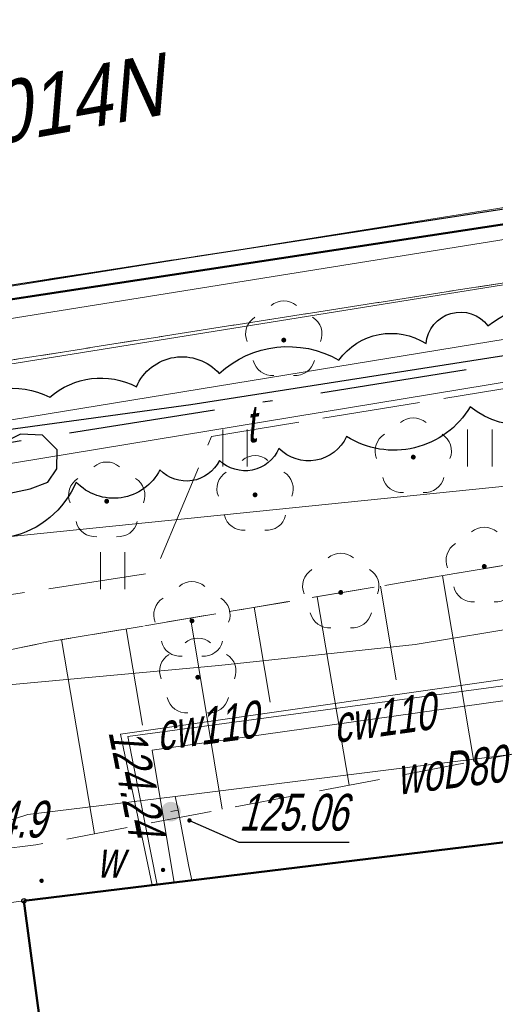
# Model space of a CAD drawing. Extents: x 7463256 to 7464485, y 5957341 to 5958260.
# Tile 38 of 256: x 7463388.5 to 7463398.22, y 5957502.55 to 5957522.63. Entities that reach past the tile are written whole.
import ezdxf
from ezdxf import colors
from ezdxf.entities.mleader import LeaderData, LeaderLine
from ezdxf.enums import TextEntityAlignment as Align
from ezdxf.math import Vec2, Vec3

# ---------------------------------------------------------------- set-up
doc = ezdxf.new("R2010")
doc.units = 0
doc.header["$MEASUREMENT"] = 0
for name, pattern in [('1.5_0.5', [2, 1.5, -0.5]), ('218-500', [1, 0.5, -0.5]), ('GAK', [5.2, 3, -1, 0.2, -1]), ('l219_500', [0]), ('mz1.0_0.5', [1.5, 1, -0.5]), ('mz1.25_0.5', [1.75, 1.25, -0.5]), ('mz2.0_0.5', [2.5, 2, -0.5])]:
    doc.linetypes.add(name, pattern=pattern)
doc.layers.get('0').update_dxf_attribs({"color": 2, "linetype": 'CONTINUOUS', "lineweight": 5})
for name, color, linetype in [('000 Inne (niezydentyfikowane)', 7, 'CONTINUOUS'), ('218-Granica użytku', 7, 'CONTINUOUS'), ('219-Linia granicy', 7, 'CONTINUOUS'), ('312-Budynek (powierzchnia)', 7, 'CONTINUOUS'), ('chodnik (powierzchnia)', 7, 'CONTINUOUS'), ('drzewo liściaste (punkt)', 7, 'CONTINUOUS'), ('jezdnia (powierzchnia)', 7, 'CONTINUOUS'), ('krawężnik (linia)', 7, 'CONTINUOUS'), ('przewód ciepłowniczy (linia)', 7, 'CONTINUOUS'), ('przewód ciepłowniczy (linia)-Atr1', 7, 'CONTINUOUS'), ('przewód elektroenergetyczny (linia)', 7, 'CONTINUOUS'), ('przewód telekomunikacyjny (linia)', 7, 'CONTINUOUS'), ('przewód telekomunikacyjny (linia)-Atr1', 7, 'CONTINUOUS'), ('przewód telekomunikacyjny - projektowany lub w budowie (linia) - ob. projektowany', 7, 'CONTINUOUS'), ('przewód wodociągowy (linia)', 7, 'CONTINUOUS'), ('przewód wodociągowy (linia)-Atr1', 7, 'CONTINUOUS'), ('Punkt budynku', 7, 'CONTINUOUS'), ('punkt o określonej wysokości (sieć ciepłownicza)', 7, 'CONTINUOUS'), ('punkt o określonej wysokości (sieć ciepłownicza)-Atr2', 7, 'CONTINUOUS'), ('punkt o określonej wysokości (sieć wodociągowa)', 7, 'CONTINUOUS'), ('punkt o określonej wysokości (sieć wodociągowa)-Atr2', 7, 'CONTINUOUS'), ('punkt wysokościowy naturalny', 7, 'CONTINUOUS'), ('punkt wysokościowy naturalny-Atr2', 7, 'CONTINUOUS'), ('rura ochronna - przewód elektroenergetyczny (linia)', 7, 'CONTINUOUS'), ('skarpa nieumocniona (powierzchnia)', 7, 'CONTINUOUS'), ('trawnik (powierzchnia)', 7, 'CONTINUOUS'), ('trawnik (powierzchnia) - symbol', 7, 'CONTINUOUS'), ('zasuwa - siec wodociągowa (punkt)', 7, 'CONTINUOUS'), ('zasuwa - siec wodociągowa (punkt)-Atr17', 7, 'CONTINUOUS')]:
    doc.layers.add(name, color=color, linetype=linetype)
for name, color, linetype, lineweight in [('432-Jezdnia', 7, 'CONTINUOUS', 30), ('____proj LSN', 1, 'CONTINUOUS', 5), ('OBMBS-21-18876-opis proj', 1, 'CONTINUOUS', 18)]:
    doc.layers.add(name, color=color, linetype=linetype, lineweight=lineweight)
doc.styles.get("Standard").update_dxf_attribs({"font": 'txt', "width": 0.75})

# ---------------------------------------------------------------- blocks, each defined once
blk = doc.blocks.new('PW01')
at = {"linetype": 'Continuous', "lineweight": 13}
h = blk.add_hatch(color=0, dxfattribs=at)
edge = h.paths.add_edge_path()
edge.add_arc((0, 0), 0.045, 0, 360)
blk = doc.blocks.new('OP021')
at = {"linetype": 'Continuous', "lineweight": 13}
h = blk.add_hatch(color=0, dxfattribs=at)
edge = h.paths.add_edge_path()
edge.add_arc((0, 0), 0.05, 0, 360)
at = {"color": 0, "linetype": 'Continuous', "lineweight": 13}
for centre, start, end in [((0, 0.4), 49.272, 130.728), ((-0.38, 0.124), 121.308, 202.548), ((0.38, 0.124), 337.452, 58.692), ((-0.235, -0.324), 193.221, 274.871), ((0.235, -0.324), 265.129, 346.779)]:
    blk.add_arc(centre, 0.4, start, end, dxfattribs=at)
blk = doc.blocks.new('US25')
at = {"linetype": 'Continuous', "lineweight": 0}
h = blk.add_hatch(color=0, dxfattribs=at)
edge = h.paths.add_edge_path()
edge.add_arc((0, 0), 0.2, 0, 360)
blk = doc.blocks.new('TU04')
at = {"color": 0, "linetype": 'Continuous', "lineweight": 13}
for p, q in [((0, 0), (0, 0.75)), ((0.5, 0), (0.5, 0.75))]:
    blk.add_line(p, q, dxfattribs=at)
blk = doc.blocks.new('PUNKTBUD')
at = {"color": 0}
blk.add_circle((0, 0), 0.045, dxfattribs=at)

msp = doc.modelspace()

# ---------------------------------------------------------------- linework, layer by layer
at = {"layer": '000 Inne (niezydentyfikowane)', "color": 7, "linetype": 'Continuous', "lineweight": 13}
for p, q in [((7463397.14, 5957511.29), (7463397.78, 5957507.5)), ((7463395.87, 5957511.08), (7463396.19, 5957509.17)), ((7463394.58, 5957510.86), (7463395.23, 5957507.02)), ((7463393.29, 5957510.65), (7463393.62, 5957508.71)), ((7463391.99, 5957510.43), (7463392.64, 5957506.53)), ((7463390.68, 5957510.21), (7463391.01, 5957508.24)), ((7463389.36, 5957509.99), (7463390.03, 5957506.03))]:
    msp.add_line(p, q, dxfattribs=at)
at = {"layer": '218-Granica użytku', "color": 3, "linetype": '218-500', "lineweight": 18, "flags": 128}
msp.add_lwpolyline([(7463415.55, 5957521.07), (7463349.73, 5957511.05)], dxfattribs=at)
at = {"layer": '219-Linia granicy', "color": 3, "linetype": 'l219_500', "lineweight": 50, "flags": 128}
msp.add_lwpolyline([(7463415.55, 5957521.07), (7463349.73, 5957511.05)], dxfattribs=at)
at = {"layer": '312-Budynek (powierzchnia)', "color": 7, "linetype": 'Continuous', "lineweight": 50, "flags": 128}
for points in [[(7463388.59, 5957504.66), (7463400.92, 5957506.16)], [(7463394.32, 5957461.9), (7463388.59, 5957504.66)]]:
    msp.add_lwpolyline(points, dxfattribs=at)
at = {"layer": '____proj LSN', "color": 7, "lineweight": 30}
for points in [[(7463387.158, 5957514.648, -0.31525), (7463389.118, 5957514.93, -0.309176), (7463390.887, 5957515.145, -0.5206), (7463390.887, 5957515.145, -0.549395), (7463392.579, 5957515.414, -0.5206), (7463392.579, 5957515.414, -0.328656), (7463395.018, 5957515.687, -0.39779), (7463396.803, 5957516.025, -0.5206), (7463396.803, 5957516.025, -0.690642), (7463398.063, 5957516.385, -0.5206), (7463398.063, 5957516.385, -0.248275), (7463400.153, 5957516.78, -0.5206), (7463400.153, 5957516.78, -0.454027), (7463402.255, 5957516.933, -0.5206), (7463402.255, 5957516.933, -0.597325), (7463403.754, 5957517.149, -0.5206), (7463403.754, 5957517.149, -0.411443), (7463405.894, 5957517.432, -0.5206), (7463405.894, 5957517.432, -0.272536), (7463407.784, 5957517.66, -0.326959), (7463409.244, 5957517.806, -0.5206), (7463409.244, 5957517.806, -0.359769), (7463411.898, 5957518.374, -0.5206)], [(7463400.095, 5957514.99, -0.413148), (7463397.703, 5957514.735, -0.5206), (7463397.703, 5957514.735, -0.420689), (7463395.178, 5957514.129, -0.5206), (7463395.178, 5957514.129, -0.5206), (7463393.798, 5957513.883, -0.5206), (7463393.798, 5957513.883, -0.5206), (7463392.583, 5957513.641, -0.5206), (7463392.583, 5957513.641, -0.5206), (7463391.367, 5957513.453, -0.5206), (7463391.367, 5957513.453, -0.5206), (7463389.654, 5957513.202, -0.5206), (7463389.654, 5957513.202, -0.5206), (7463386.618, 5957512.54, -0.5206)]]:
    msp.add_lwpolyline(points, format="xyb", dxfattribs=at)
at = {"layer": 'chodnik (powierzchnia)', "color": 7, "linetype": 'mz1.0_0.5', "lineweight": 18, "flags": 128}
msp.add_lwpolyline([(7463445.75, 5957498.83), (7463448.8, 5957499.45), (7463452.23, 5957512.33), (7463455.11, 5957523.13), (7463454.05, 5957524.28), (7463440.57, 5957522.28), (7463440.12, 5957521.69), (7463439.86, 5957520.84), (7463439.85, 5957520.02), (7463438.85, 5957519.83), (7463438.92, 5957521.22), (7463439.26, 5957522.18), (7463439.84, 5957522.97), (7463440.27, 5957523.26), (7463454.47, 5957525.36), (7463455.66, 5957524.38), (7463456.51, 5957523.19), (7463456.62, 5957522.72), (7463448.75, 5957493.58), (7463451.12, 5957475.5), (7463437.85, 5957473.77), (7463433.94, 5957462.22), (7463435.56, 5957449.69), (7463433.99, 5957449.58), (7463432.42, 5957462.31), (7463436.18, 5957473.6), (7463436.08, 5957474.28), (7463434.06, 5957474.08), (7463433.72, 5957477.59), (7463435.62, 5957477.87), (7463435.09, 5957481.83), (7463432.27, 5957481.21), (7463431.86, 5957484.28), (7463434.75, 5957484.8), (7463431.42, 5957510.68), (7463431.13, 5957512.62), (7463430.41, 5957518.67), (7463429.88, 5957519.81), (7463429.03, 5957520.73), (7463427.91, 5957521.34), (7463426.39, 5957521.68), (7463420.12, 5957520.67), (7463375.89, 5957513.74), (7463376.01, 5957515.32), (7463418.79, 5957521.92), (7463421.69, 5957522.49), (7463426.09, 5957523.13), (7463427.78, 5957522.99), (7463429.27, 5957522.42), (7463430.5, 5957521.48), (7463431.44, 5957520.19), (7463431.96, 5957518.66), (7463437.54, 5957475.3), (7463448.6, 5957476.77)], close=True, dxfattribs=at)
at = {"layer": 'jezdnia (powierzchnia)', "color": 7, "linetype": '1.5_0.5', "lineweight": 18, "flags": 128}
for points in [[(7463591.769, 5957590.04), (7463594.62, 5957579.65), (7463594.79, 5957579.07), (7463596.31, 5957573.71), (7463597.08, 5957571.26), (7463598.44, 5957567.63), (7463599.77, 5957563.99), (7463601.39, 5957560.33), (7463603, 5957556.92), (7463604.8, 5957553.45), (7463606.67, 5957549.88), (7463607.91, 5957547.85), (7463608.89, 5957546.32), (7463610.59, 5957543.72), (7463613.11, 5957540.23), (7463614.06, 5957539.06), (7463616.64, 5957535.71), (7463619.11, 5957532.45), (7463621.08, 5957529.83), (7463628.6, 5957519.98), (7463628.85, 5957519.6), (7463629.15, 5957519.23), (7463629.46, 5957518.87), (7463629.77, 5957518.51), (7463630.08, 5957518.15), (7463630.4, 5957517.79), (7463630.71, 5957517.44), (7463631.03, 5957517.09), (7463631.36, 5957516.74), (7463631.69, 5957516.39), (7463632.02, 5957516.05), (7463632.35, 5957515.71), (7463632.67, 5957515.38), (7463632.99, 5957515.05), (7463633.31, 5957514.73), (7463633.64, 5957514.41), (7463633.97, 5957514.1), (7463634.3, 5957513.79), (7463634.64, 5957513.48), (7463634.98, 5957513.18), (7463635.33, 5957512.88), (7463635.68, 5957512.58), (7463636.03, 5957512.29), (7463636.4, 5957511.99), (7463636.78, 5957511.7), (7463637.16, 5957511.42), (7463637.55, 5957511.14), (7463637.94, 5957510.87), (7463638.34, 5957510.6), (7463638.74, 5957510.35), (7463639.14, 5957510.09), (7463639.55, 5957509.85), (7463639.96, 5957509.61), (7463640.38, 5957509.38), (7463642.84, 5957508.24), (7463664.97, 5957492.53), (7463637.77, 5957502.4), (7463635.02, 5957503.55), (7463634.57, 5957503.76), (7463634.12, 5957503.98), (7463633.68, 5957504.22), (7463633.25, 5957504.47), (7463632.83, 5957504.73), (7463632.41, 5957505), (7463632.01, 5957505.29), (7463631.61, 5957505.59), (7463631.22, 5957505.9), (7463630.84, 5957506.22), (7463629.34, 5957507.67), (7463614.31, 5957526.12), (7463607.42, 5957531.18), (7463601.26, 5957534.12), (7463592.11, 5957537.46), (7463582.8, 5957540.04), (7463578.77, 5957540.9), (7463562.61, 5957542.27), (7463545.44, 5957541.57), (7463525.75, 5957538.68), (7463489.6, 5957533.13), (7463485.87, 5957532.52), (7463482.19, 5957530.95), (7463472.45, 5957526.44), (7463471.25, 5957525.52), (7463470.32, 5957524.14), (7463469.89, 5957523.54), (7463467.66, 5957515.23), (7463467.32, 5957515.32), (7463466.99, 5957515.41), (7463466.65, 5957515.5), (7463466.18, 5957513.75), (7463466.52, 5957513.66), (7463466.85, 5957513.57), (7463467.19, 5957513.48), (7463469.89, 5957523.54), (7463463.58, 5957500.08), (7463463.25, 5957500.17), (7463462.92, 5957500.25), (7463462.59, 5957500.34), (7463462.14, 5957498.62), (7463462.47, 5957498.53), (7463462.8, 5957498.45), (7463463.13, 5957498.36), (7463459.63, 5957485.41), (7463458.39, 5957485.74), (7463455.73, 5957476.33), (7463457.09, 5957475.96), (7463463.86, 5957474.19), (7463464.79, 5957477.72), (7463467.83, 5957476.92), (7463467.77, 5957476.7), (7463467.71, 5957476.47), (7463467.66, 5957476.25), (7463468.82, 5957475.94), (7463468.88, 5957476.17), (7463468.93, 5957476.4), (7463468.99, 5957476.62), (7463469.28, 5957476.55), (7463469.96, 5957476.37), (7463470.75, 5957479.31), (7463471.02, 5957479.24), (7463471.29, 5957479.17), (7463471.56, 5957479.1), (7463471.83, 5957479.03), (7463469.83, 5957470.77), (7463468.39, 5957465.19), (7463471.46, 5957464.38), (7463467.55, 5957451.02), (7463465.51, 5957447), (7463462.32, 5957444.2), (7463449.04, 5957441.48), (7463441.03, 5957432.97), (7463438.44, 5957432.79), (7463435.93, 5957446.13), (7463438.61, 5957447.13), (7463439.57, 5957448.35), (7463450.04, 5957473.65), (7463451.08, 5957474.98), (7463451.12, 5957475.5), (7463448.75, 5957493.58), (7463456.62, 5957522.72), (7463456.51, 5957523.19), (7463455.66, 5957524.38), (7463454.47, 5957525.36), (7463440.27, 5957523.26), (7463439.84, 5957522.97), (7463439.26, 5957522.18), (7463438.92, 5957521.22), (7463438.85, 5957519.83), (7463439.85, 5957520.02), (7463442.8, 5957520.53), (7463445.75, 5957498.83), (7463448.6, 5957476.77), (7463437.54, 5957475.3), (7463431.96, 5957518.66), (7463431.44, 5957520.19), (7463430.5, 5957521.48), (7463429.27, 5957522.42), (7463427.78, 5957522.99), (7463426.09, 5957523.13), (7463421.69, 5957522.49), (7463418.79, 5957521.92), (7463376.01, 5957515.32), (7463334.96, 5957509.14), (7463334.47, 5957515.53), (7463334.26, 5957521.17), (7463334.04, 5957522.29), (7463334.48, 5957520.99), (7463334.79, 5957520.19), (7463335.34, 5957519.65), (7463336.05, 5957519.42), (7463337.13, 5957519.61), (7463338.12, 5957520.23), (7463338.91, 5957521.17), (7463339.69, 5957522.36), (7463342.64, 5957522.54), (7463343.21, 5957521.22), (7463343.94, 5957520.24), (7463344.8, 5957519.42), (7463345.72, 5957518.76), (7463346.74, 5957518.19), (7463347.84, 5957517.75), (7463348.77, 5957517.46), (7463382.62, 5957522.66), (7463407.52, 5957526.48), (7463412.42, 5957527.23), (7463432.39, 5957530.36), (7463438.28, 5957531.28), (7463439.27, 5957531.43), (7463440.77, 5957531.67), (7463463.05, 5957535.17), (7463469.41, 5957536.19), (7463485.95, 5957538.82), (7463487.91, 5957539.15), (7463505.7, 5957542.11), (7463506.8, 5957542.48), (7463507.91, 5957543.56), (7463509.24, 5957545.81), (7463509.79, 5957547.9), (7463514.89, 5957549.48), (7463515.34, 5957548.02), (7463516.02, 5957546.59), (7463516.84, 5957545.44), (7463517.92, 5957544.71), (7463519.34, 5957544.39), (7463529.12, 5957545.81), (7463536.72, 5957547.02), (7463542.97, 5957547.77), (7463550.75, 5957548.47), (7463557.74, 5957548.84), (7463562.91, 5957548.67), (7463569.76, 5957548.4), (7463579.41, 5957548.08), (7463582.97, 5957549.54), (7463585.43, 5957551.54), (7463587.37, 5957553.5), (7463588.97, 5957555.95), (7463589.14, 5957555.59), (7463589.64, 5957556.42), (7463590.36, 5957558.13), (7463590.82, 5957559.79), (7463591.1, 5957561.3), (7463591.18, 5957562.71), (7463591.21, 5957564.41), (7463590.65, 5957566.85), (7463589.9, 5957570.06), (7463589.09, 5957573.66), (7463588.01, 5957579.07), (7463587.09, 5957582.93), (7463585.652, 5957589.138)], [(7463317.15, 5957348.145), (7463316.98, 5957349.48), (7463316.09, 5957356.08), (7463314.64, 5957367.19), (7463312.31, 5957384.69), (7463310.67, 5957397.23), (7463309.43, 5957406.17), (7463308.8, 5957411.03), (7463306.95, 5957425.69), (7463305.51, 5957436.41), (7463304.26, 5957446.16), (7463304.38, 5957447.86), (7463305.82, 5957457.8), (7463307.03, 5957465.62), (7463307.44, 5957469.04), (7463307.82, 5957471.16), (7463307.71, 5957472.78), (7463307.08, 5957474.42), (7463306.28, 5957475.73), (7463305.44, 5957476.74), (7463304.35, 5957477.51), (7463303.02, 5957477.94), (7463301.78, 5957477.85), (7463293.48, 5957476.69), (7463293.12, 5957475.87), (7463292.56, 5957481.3), (7463293.01, 5957480.62), (7463293.46, 5957480.66), (7463297.18, 5957481.24), (7463299.29, 5957481.6), (7463301.7, 5957482.22), (7463304.23, 5957483.67), (7463305.89, 5957485.29), (7463306.79, 5957486.78), (7463307.25, 5957488.46), (7463307.52, 5957491.77), (7463307.44, 5957494.14), (7463307.2, 5957496.1), (7463306.84, 5957497.89), (7463306.28, 5957499.68), (7463304.95, 5957501.72), (7463303.39, 5957503.29), (7463301.53, 5957504.45), (7463299.2, 5957504.96), (7463293.5, 5957504.96), (7463293.07, 5957515.5), (7463293.78, 5957515.59), (7463293.5, 5957520.58), (7463297.97, 5957520.69), (7463298.86, 5957516.34), (7463313.8, 5957518.19), (7463320.35, 5957513.68), (7463324.83, 5957514.29), (7463326.27, 5957514.95), (7463327.24, 5957515.82), (7463327.78, 5957516.85), (7463328.17, 5957518.13), (7463328.22, 5957519.49), (7463327.98, 5957520.49), (7463334.04, 5957522.29), (7463334.26, 5957521.17), (7463334.47, 5957515.53), (7463334.96, 5957509.14), (7463331.86, 5957508.71), (7463328.98, 5957507.82), (7463326.23, 5957506.61), (7463322.8, 5957504.55), (7463320.49, 5957503.06), (7463317.44, 5957500.73), (7463314.91, 5957498.4), (7463313.52, 5957495), (7463313.56, 5957493.1), (7463314.2, 5957490.79), (7463314.69, 5957489.82), (7463315.66, 5957488.74), (7463317.14, 5957487.49), (7463318.24, 5957486.71), (7463319.58, 5957486.11), (7463320.96, 5957485.64), (7463322.31, 5957485.45), (7463323.85, 5957485.64), (7463350.52, 5957491.84), (7463365.92, 5957495.63), (7463369.89, 5957497.05), (7463375.06, 5957499.48), (7463379.1, 5957502.37), (7463379.18, 5957503.49), (7463388.59, 5957504.66), (7463393.52, 5957467.87), (7463387.09, 5957467.63), (7463385.7, 5957467.02), (7463384.19, 5957464.97), (7463383.43, 5957463.28), (7463383.02, 5957461.27), (7463383.11, 5957459.02), (7463384.02, 5957454.15), (7463384.17, 5957452.74), (7463384.79, 5957451.42), (7463385.69, 5957450.45), (7463386.94, 5957449.82), (7463388.48, 5957449.44), (7463390.22, 5957449.36), (7463392.13, 5957449.46), (7463395.46, 5957449.91), (7463399.79, 5957419.5), (7463393.78, 5957418.91), (7463391.05, 5957417.47), (7463389.36, 5957415.11), (7463389.25, 5957413.55), (7463389.75, 5957410.62), (7463390.28, 5957406.09), (7463390.42, 5957406.11), (7463392.05, 5957393.37), (7463397.04, 5957394.01), (7463400.808, 5957364.642)]]:
    msp.add_lwpolyline(points, dxfattribs=at)
at = {"layer": 'krawężnik (linia)', "color": 7, "linetype": 'Continuous', "lineweight": 25, "flags": 128}
msp.add_lwpolyline([(7463336.04, 5957503.32), (7463376.55, 5957509.27), (7463375.89, 5957513.74), (7463376.01, 5957515.32), (7463418.79, 5957521.92), (7463421.69, 5957522.49), (7463426.09, 5957523.13), (7463427.78, 5957522.99), (7463429.27, 5957522.42), (7463430.5, 5957521.48), (7463431.44, 5957520.19), (7463431.96, 5957518.66), (7463437.54, 5957475.3)], dxfattribs=at)
at = {"layer": 'przewód ciepłowniczy (linia)', "color": 212, "linetype": 'Continuous', "lineweight": 18, "flags": 128}
for points in [[(7463387.18, 5957516.35), (7463399.03, 5957518.25), (7463410.02, 5957519.99), (7463410.9, 5957520.12), (7463422.75, 5957522.04), (7463430.95, 5957523.46)], [(7463430.14, 5957522.28), (7463423.85, 5957521.27), (7463411.97, 5957519.39), (7463409.72, 5957519.03), (7463400.12, 5957517.5), (7463388.26, 5957515.6), (7463376.4, 5957513.8), (7463375.46, 5957513.61), (7463375.14, 5957513.34), (7463374.95, 5957512.92), (7463375.02, 5957511.94), (7463375.3, 5957509.43), (7463375.49, 5957507.69), (7463375.7, 5957506.8), (7463375.98, 5957506.47), (7463376.38, 5957506.33), (7463377.41, 5957506.39), (7463381.02, 5957506.93), (7463381.69, 5957506.8), (7463382.11, 5957506.62), (7463382.38, 5957506.3), (7463382.7, 5957505.4), (7463384.51, 5957490.52), (7463386.16, 5957478.58)], [(7463305.77, 5957496.7), (7463313.32, 5957497.56), (7463321.14, 5957498.46), (7463320.36, 5957505.18), (7463410.51, 5957514.35), (7463436.6, 5957517.07), (7463437.18, 5957511.34), (7463444.15, 5957511.8), (7463446.07, 5957511.87)], [(7463408.95, 5957504.11), (7463403.54, 5957503.41), (7463402.72, 5957509.63), (7463390.71, 5957508.01), (7463391.31, 5957504.99)], [(7463391.66, 5957505.03), (7463391.21, 5957507.73), (7463402.48, 5957509.32), (7463403.27, 5957503.18), (7463408.98, 5957503.91)]]:
    msp.add_lwpolyline(points, dxfattribs=at)
at = {"layer": 'przewód elektroenergetyczny (linia)', "color": 1, "linetype": 'Continuous', "lineweight": 18, "flags": 128}
for points in [[(7463545.53, 5957525.01), (7463533.65, 5957524.5), (7463526.21, 5957524.15), (7463517.9, 5957524.11), (7463510.15, 5957524.07), (7463494.86, 5957524.3), (7463487.59, 5957524.4), (7463477.05, 5957524.31), (7463470.92, 5957524.22), (7463470.27, 5957524.18), (7463455.64, 5957523.2), (7463447.97, 5957523.03), (7463439.55, 5957521.79), (7463432.39, 5957520.97), (7463427.96, 5957520.46), (7463418.24, 5957519), (7463404.58, 5957517.1), (7463398.46, 5957516.12), (7463384.16, 5957513.79), (7463369.43, 5957511.47), (7463359.36, 5957510.05)], [(7463428.55, 5957515.45), (7463418.52, 5957513.73), (7463403.5, 5957511.03), (7463396.58, 5957509.89), (7463392.57, 5957509.46), (7463378.67, 5957508.18), (7463372.04, 5957507.61), (7463362.13, 5957504.89), (7463355.32, 5957504.04), (7463349.36, 5957503.37), (7463350.82, 5957492), (7463351.75, 5957485.03), (7463351.95, 5957483.37), (7463352.12, 5957478.75), (7463352.28, 5957475.33)], [(7463428.55, 5957515.45), (7463418.52, 5957513.73), (7463403.5, 5957511.03), (7463396.58, 5957509.89), (7463392.57, 5957509.46), (7463378.67, 5957508.18), (7463372.04, 5957507.61), (7463362.13, 5957504.89), (7463355.32, 5957504.04)], [(7463418.52, 5957513.73), (7463403.5, 5957511.03), (7463396.58, 5957509.89), (7463392.57, 5957509.46), (7463378.67, 5957508.18), (7463372.04, 5957507.61), (7463362.13, 5957504.89), (7463355.32, 5957504.04)]]:
    msp.add_lwpolyline(points, dxfattribs=at)
at = {"layer": 'przewód telekomunikacyjny (linia)', "color": 30, "linetype": 'Continuous', "lineweight": 18, "flags": 128}
for points in [[(7463467.08, 5957542.44), (7463461.53, 5957543.44), (7463460.37, 5957541.23), (7463437.06, 5957537.73), (7463435.23, 5957539.04), (7463433.1, 5957538.85), (7463431.26, 5957536.86), (7463410.91, 5957533.7), (7463411.85, 5957527.81), (7463413.45, 5957517.69), (7463410.93, 5957517.1), (7463410.23, 5957516.3), (7463409.44, 5957516.16), (7463408.28, 5957516.86), (7463377.06, 5957511.73), (7463377.53, 5957507.38), (7463372.63, 5957506.78), (7463365.34, 5957504.64), (7463347.17, 5957502.57)], [(7463389.33, 5957443.44), (7463381.32, 5957504.15), (7463381.28, 5957504.49), (7463381.15, 5957504.82), (7463380.93, 5957505.37), (7463376.14, 5957504.79), (7463373.9, 5957505.39), (7463373.87, 5957505.69), (7463373.22, 5957514.08), (7463373.19, 5957514.4), (7463373.52, 5957514.52), (7463375.12, 5957515.09), (7463430.27, 5957523.89), (7463432.74, 5957523.74), (7463433.08, 5957523.72), (7463433.13, 5957523.38), (7463434.74, 5957513.4), (7463435.48, 5957512.31), (7463435.68, 5957512.01), (7463436.04, 5957512), (7463438.27, 5957511.91), (7463441.29, 5957512.31), (7463442.61, 5957512.05), (7463442.94, 5957511.98)], [(7463391.21, 5957504.98), (7463390.56, 5957508.06), (7463402.78, 5957509.81), (7463403.77, 5957503.64), (7463408.45, 5957504.5), (7463412.41, 5957505.34)]]:
    msp.add_lwpolyline(points, dxfattribs=at)
at = {"layer": 'przewód telekomunikacyjny - projektowany lub w budowie (linia) - ob. projektowany', "color": 30, "linetype": 'mz2.0_0.5', "lineweight": 18, "flags": 128}
msp.add_lwpolyline([(7463296.33, 5957497.38), (7463306.23, 5957498.42), (7463319.16, 5957499.75), (7463324.16, 5957499.86), (7463337.54, 5957501.34), (7463362.48, 5957503.87), (7463372.7, 5957506.76), (7463377.82, 5957507.21), (7463379, 5957509.46), (7463391.26, 5957511.36), (7463392.42, 5957514.13), (7463408.33, 5957516.73), (7463409.45, 5957516.06)], dxfattribs=at)
at = {"layer": 'przewód wodociągowy (linia)', "color": 5, "linetype": 'Continuous', "lineweight": 18, "flags": 128}
for points in [[(7463379.75, 5957503.36), (7463382.18, 5957504.18), (7463386.09, 5957505.59), (7463388.67, 5957506.42), (7463391.68, 5957506.79), (7463400.99, 5957507.95), (7463409.46, 5957509.01), (7463410.62, 5957500.91), (7463412.18, 5957490.12), (7463412.61, 5957486.81), (7463414.78, 5957487.12)], [(7463391.68, 5957506.79), (7463391.74, 5957506.51), (7463391.96, 5957505.36), (7463392.02, 5957505.08)], [(7463391.74, 5957506.51), (7463391.59, 5957506.48)]]:
    msp.add_lwpolyline(points, dxfattribs=at)
at = {"layer": 'punkt o określonej wysokości (sieć wodociągowa)-Atr2', "color": 7, "flags": 128}
msp.add_lwpolyline([(7463391.97, 5957506.3), (7463392.98, 5957505.86), (7463395.233, 5957505.86)], dxfattribs=at)
at = {"layer": 'rura ochronna - przewód elektroenergetyczny (linia)', "color": 6, "linetype": 'Continuous', "lineweight": 30}
for points in [[(7463386.77, 5957514.07), (7463392, 5957514.78), (7463398.3, 5957515.77), (7463405.3, 5957516.78), (7463412.49, 5957517.92), (7463412.43, 5957518.35), (7463410.86, 5957528.11), (7463409.56, 5957534.77), (7463414.2, 5957535.49), (7463419.88, 5957536.34), (7463430.87, 5957538.05)], [(7463388.17, 5957512.95), (7463388.72, 5957513.06), (7463389.08, 5957513.2), (7463389.26, 5957513.47), (7463389.27, 5957513.86), (7463388.97, 5957514.16), (7463388.52, 5957514.18), (7463387.72, 5957513.79)]]:
    msp.add_lwpolyline(points, dxfattribs=at)
at = {"layer": 'skarpa nieumocniona (powierzchnia)', "color": 7, "linetype": 'mz1.25_0.5', "lineweight": 18, "flags": 128}
msp.add_lwpolyline([(7463414.79, 5957510.59), (7463400.33, 5957507.99), (7463388.83, 5957505.8), (7463379.26, 5957504.64), (7463379.1, 5957502.37), (7463375.06, 5957499.48), (7463369.89, 5957497.05), (7463365.92, 5957495.63), (7463350.52, 5957491.84), (7463363.07, 5957495.8), (7463368.72, 5957498.88), (7463373.44, 5957501.36), (7463376.83, 5957503.28), (7463377.07, 5957505.56), (7463378.99, 5957507.88), (7463389.09, 5957509.94), (7463400.75, 5957511.9), (7463409.77, 5957513.24)], close=True, dxfattribs=at)
at = {"layer": 'trawnik (powierzchnia)', "color": 7, "linetype": 'mz1.0_0.5', "lineweight": 18, "flags": 128}
msp.add_lwpolyline([(7463427.91, 5957521.34), (7463429.03, 5957520.73), (7463429.88, 5957519.81), (7463430.41, 5957518.67), (7463431.13, 5957512.62), (7463430.73, 5957512.56), (7463430.33, 5957512.5), (7463429.94, 5957512.45), (7463429.54, 5957512.39), (7463421.14, 5957511.36), (7463414.79, 5957510.59), (7463409.77, 5957513.24), (7463400.75, 5957511.9), (7463389.09, 5957509.94), (7463378.99, 5957507.88), (7463377.07, 5957505.56), (7463376.83, 5957503.28), (7463376.64, 5957503.17), (7463336.31, 5957496.02), (7463335.88, 5957500.81), (7463335.15, 5957507.63), (7463336.04, 5957503.32), (7463376.55, 5957509.27), (7463375.89, 5957513.74), (7463420.12, 5957520.67), (7463426.39, 5957521.68)], close=True, dxfattribs=at)

# ---------------------------------------------------------------- block references
at = {"layer": 'drzewo liściaste (punkt)', "color": 94, "linetype": 'Continuous', "lineweight": 13}
for p in [(7463393.896, 5957516.096), (7463396.54, 5957513.71), (7463390.28, 5957512.81), (7463393.31, 5957512.94), (7463397.99, 5957511.48), (7463395.06, 5957510.95), (7463392.02, 5957510.37), (7463392.14, 5957509.22)]:
    msp.add_blockref('OP021', p, dxfattribs=at)
at = {"layer": 'Punkt budynku', "color": 5, "linetype": 'Continuous', "lineweight": 18}
msp.add_blockref('PUNKTBUD', (7463388.59, 5957504.66), dxfattribs=at)
at = {"layer": 'punkt o określonej wysokości (sieć ciepłownicza)', "color": 212, "linetype": 'Continuous', "lineweight": 13}
msp.add_blockref('PW01', (7463391.43, 5957505.29), dxfattribs=at)
at = {"layer": 'punkt o określonej wysokości (sieć wodociągowa)', "color": 5, "linetype": 'Continuous', "lineweight": 13, "rotation": 11}
msp.add_blockref('PW01', (7463391.97, 5957506.3), dxfattribs=at)
at = {"layer": 'punkt wysokościowy naturalny', "color": 7, "linetype": 'Continuous', "lineweight": 13}
msp.add_blockref('PW01', (7463388.95, 5957505.07), dxfattribs=at)
at = {"layer": 'trawnik (powierzchnia) - symbol', "color": 7, "linetype": 'Continuous', "lineweight": 18}
for p in [(7463392.65, 5957513.52), (7463397.65, 5957513.52), (7463390.15, 5957511.02)]:
    msp.add_blockref('TU04', p, dxfattribs=at)
at = {"layer": 'zasuwa - siec wodociągowa (punkt)', "color": 7, "linetype": 'Continuous', "lineweight": 13, "rotation": 11}
msp.add_blockref('US25', (7463391.59, 5957506.48), dxfattribs=at)

# ---------------------------------------------------------------- texts
at = {"layer": '432-Jezdnia', "color": 7, "linetype": 'Continuous', "lineweight": 25, "oblique": 15, "width": 0.9}
msp.add_text('G-310014N', height=1.25, rotation=10.244, dxfattribs=at).set_placement((7463383.84, 5957519.32))
at = {"layer": 'przewód ciepłowniczy (linia)-Atr1', "color": 212, "oblique": 15, "width": 0.72}
for rotation, p in [(8.031, (7463394.89, 5957508.25)), (7.682, (7463391.28, 5957508.09))]:
    msp.add_text('cw110', height=0.75, rotation=rotation, dxfattribs=at).set_placement(p, align=Align.MIDDLE_LEFT)
at = {"layer": 'przewód telekomunikacyjny (linia)-Atr1', "color": 30, "oblique": 15, "width": 0.72}
msp.add_text('t', height=0.75, rotation=9.331, dxfattribs=at).set_placement((7463393.09, 5957514.36), align=Align.MIDDLE_LEFT)
at = {"layer": 'przewód wodociągowy (linia)-Atr1', "color": 5, "oblique": 15, "width": 0.72}
msp.add_text('woD80', height=0.75, rotation=7.04, dxfattribs=at).set_placement((7463396.23, 5957506.82))
at = {"layer": 'punkt o określonej wysokości (sieć ciepłownicza)-Atr2', "color": 212, "oblique": 15, "width": 0.72}
msp.add_text('124.24', height=0.75, rotation=-78.763, dxfattribs=at).set_placement((7463390.68, 5957508.18), align=Align.MIDDLE_LEFT)
at = {"layer": 'punkt o określonej wysokości (sieć wodociągowa)-Atr2', "color": 5, "oblique": 15, "width": 0.72}
msp.add_text('125.06', height=0.75, dxfattribs=at).set_placement((7463392.98, 5957505.868), align=Align.BOTTOM_LEFT)
at = {"layer": 'punkt wysokościowy naturalny-Atr2', "color": 7, "oblique": 15, "width": 0.72}
msp.add_text('124.9', height=0.75, dxfattribs=at).set_placement((7463387.22, 5957505.95))
at = {"layer": 'zasuwa - siec wodociągowa (punkt)-Atr17', "color": 7, "oblique": 15, "width": 0.72}
msp.add_text('w', height=0.75, dxfattribs=at).set_placement((7463390.07, 5957505.13))

# ---------------------------------------------------------------- next in the draw order: leaders
at = {"layer": 'OBMBS-21-18876-opis proj', "lineweight": 20}
ml = msp.add_multileader_mtext('Standard', dxfattribs=at)
ml.set_content('\\pxqc;{\\W1;\\fArial|b0|i0|c238|p34;kabel układany po trasie kabla przeznaczonego do unieczynnienia\\PL=37 m}', color=256)
ml.set_leader_properties()
ml.build(insert=Vec2(0, 0))
ml.multileader.update_dxf_attribs({"has_text_frame": 1, "text_right_attachment_type": 0, "dogleg_length": 0.36, "arrow_head_size": 1.3})
ctx = ml.context
ctx.base_point, ctx.char_height, ctx.arrow_head_size, ctx.landing_gap_size, ctx.plane_origin, ctx.plane_x_axis, ctx.plane_y_axis = Vec3(7463375.055, 5957579.452, -10.8), 1.3, 1.3, 0.09, Vec3(7463493.131, 5957618.345, -10.8), Vec3(0.999998, -0.001891), Vec3(0.001891, 0.999998)
ctx.right_attachment, ctx.text_align_type = 0, 2
notes = []
notes.append((ctx, [(1, (1, 1, 0), (7463403.771, 5957580.059, -10.8), (-0.999998, 0.001891), 0.36, [(1, [(7463411.661, 5957518.381, -10.8)], 0, [])])]))
ctx.mtext.insert, ctx.mtext.text_direction, ctx.mtext.rotation, ctx.mtext.width, ctx.mtext.defined_height, ctx.mtext.alignment, ctx.mtext.flow_direction = Vec3(7463389.234, 5957580.086, -10.8), Vec3(0.999998, -0.001891), 6.281295, 28.41378, 27.692, 2, 5
ctx.mtext.has_bg_fill, ctx.mtext.bg_color, ctx.mtext.bg_scale_factor, ctx.mtext.bg_transparency, ctx.mtext.use_window_bg_color = 1, -1023410167, 1.5, 0, 1
for ctx, leaders in notes:
    for number, flags, end, landing, length, lines in leaders:
        leader = LeaderData()
        leader.index, (leader.has_last_leader_line, leader.has_dogleg_vector, leader.attachment_direction) = number, flags
        leader.last_leader_point, leader.dogleg_vector, leader.dogleg_length = Vec3(end), Vec3(landing), length
        for number, points, colour, breaks in lines:
            line = LeaderLine()
            line.index, line.vertices, line.color, line.breaks = number, Vec3.list(points), colors.encode_raw_color(colour), breaks
            leader.lines.append(line)
        ctx.leaders.append(leader)

# ---------------------------------------------------------------- next in the draw order: linework, layer by layer
at = {"layer": '____proj LSN', "linetype": 'GAK', "lineweight": 30}
msp.add_lwpolyline([(7463557.034, 5957527.754), (7463529.836, 5957525.858), (7463527.492, 5957526.661), (7463507.677, 5957526.871), (7463490.682, 5957526.889), (7463481.867, 5957526.354), (7463473.823, 5957525.303), (7463453.066, 5957523.762), (7463448.119, 5957522.43), (7463440.616, 5957521.377), (7463428.652, 5957519.905), (7463414.914, 5957518.134), (7463413.023, 5957517.95), (7463377.03, 5957512.203, 0.407803), (7463376.614, 5957511.641), (7463376.983, 5957508.951), (7463376.78, 5957507.939, -0.297323), (7463376.355, 5957507.596), (7463372.592, 5957507.217), (7463367.616, 5957505.977, 0.395758), (7463367.382, 5957505.61), (7463369.408, 5957490.504, -0.400476), (7463369.004, 5957489.945), (7463355.008, 5957487.349, 0.393739)], format="xyb", dxfattribs=at)

doc.saveas('drawing.dxf')
